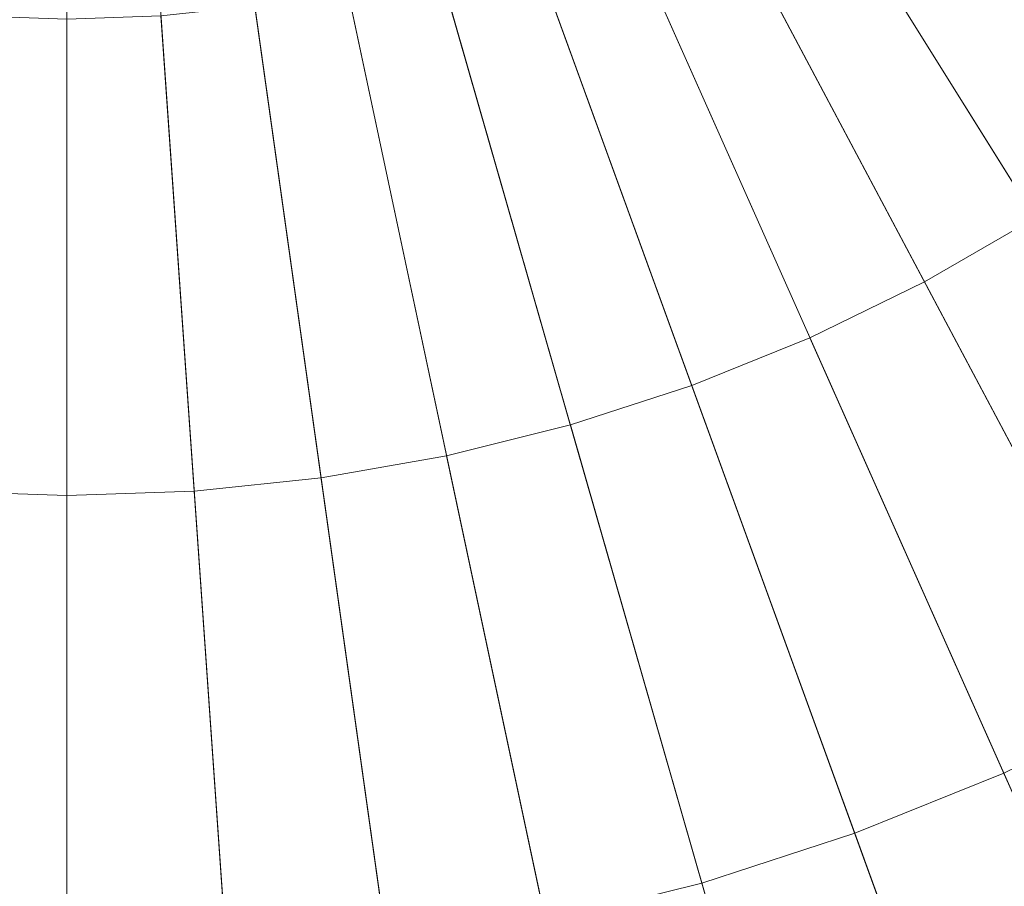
# Model space of a CAD drawing. Header units: millimetres. Extents: x -219 to 220, y -220 to 220.
# Tile 54 of 146: x 0 to 12, y -28 to -17. Entities that reach past the tile are written whole.
import ezdxf

# ---------------------------------------------------------------- set-up
doc = ezdxf.new("R2010")
doc.units = ezdxf.units.MM
doc.layers.add('LUCIDO_1', color=1, linetype='Continuous', lineweight=20, true_color=0xff0000)
doc.layers.add('Nessuna', color=7, linetype='Continuous', lineweight=9)

# ---------------------------------------------------------------- blocks, each defined once
blk = doc.blocks.new('Group-1')
at = {"layer": 'Nessuna', "color": 250, "linetype": 'Continuous', "lineweight": 20, "true_color": 0x444444, "transparency": 33554687}
for points in [[(0.392, -0.041, -69.941), (-27.32, -16.041, -69.941), (-26.137, -17.935, -69.941)], [(0.392, -0.041, -69.941), (-26.137, -17.935, -69.941), (-24.824, -19.742, -69.941)], [(0.392, -0.041, -69.941), (-24.824, -19.742, -69.941), (-23.388, -21.453, -69.941)], [(0.392, -0.041, -69.941), (-23.388, -21.453, -69.941), (-21.837, -23.06, -69.941)], [(0.392, -0.041, -69.941), (-21.837, -23.06, -69.941), (-20.177, -24.555, -69.941)], [(0.392, -0.041, -69.941), (-20.177, -24.555, -69.941), (-18.417, -25.93, -69.941)], [(0.392, -0.041, -69.941), (-18.417, -25.93, -69.941), (-16.565, -27.179, -69.941)], [(0.392, -0.041, -69.941), (-16.565, -27.179, -69.941), (-14.631, -28.295, -69.941)], [(0.392, -0.041, -69.941), (-14.631, -28.295, -69.941), (-12.623, -29.275, -69.941)], [(0.392, -0.041, -69.941), (-12.623, -29.275, -69.941), (-10.552, -30.111, -69.941)], [(0.392, -0.041, -69.941), (-10.552, -30.111, -69.941), (-8.428, -30.801, -69.941)], [(0.392, -0.041, -69.941), (-8.428, -30.801, -69.941), (-6.261, -31.342, -69.941)], [(0.392, -0.041, -69.941), (-6.261, -31.342, -69.941), (-4.061, -31.73, -69.941)], [(0.392, -0.041, -69.941), (-4.061, -31.73, -69.941), (-1.84, -31.963, -69.941)], [(0.392, -0.041, -69.941), (-1.84, -31.963, -69.941), (0.392, -32.041, -69.941)], [(0.392, -0.041, -69.941), (0.392, -32.041, -69.941), (2.625, -31.963, -69.941)], [(0.392, -0.041, -69.941), (2.625, -31.963, -69.941), (4.846, -31.73, -69.941)], [(0.392, -0.041, -69.941), (4.846, -31.73, -69.941), (7.045, -31.342, -69.941)], [(0.392, -0.041, -69.941), (7.045, -31.342, -69.941), (9.213, -30.801, -69.941)], [(0.392, -0.041, -69.941), (9.213, -30.801, -69.941), (11.337, -30.111, -69.941)], [(0.392, -0.041, -69.941), (11.337, -30.111, -69.941), (13.408, -29.275, -69.941)], [(0.392, -0.041, -69.941), (13.408, -29.275, -69.941), (15.415, -28.295, -69.941)], [(0.392, -0.041, -69.941), (15.415, -28.295, -69.941), (17.35, -27.179, -69.941)], [(0.392, -0.041, -69.941), (17.35, -27.179, -69.941), (19.201, -25.93, -69.941)], [(0.392, -0.041, -69.941), (19.201, -25.93, -69.941), (20.962, -24.555, -69.941)], [(0.392, -0.041, -69.941), (20.962, -24.555, -69.941), (22.621, -23.06, -69.941)], [(0.392, -0.041, -69.941), (22.621, -23.06, -69.941), (24.173, -21.453, -69.941)], [(0.392, -0.041, -69.941), (24.173, -21.453, -69.941), (25.609, -19.742, -69.941)], [(0.392, -0.041, -69.941), (25.609, -19.742, -69.941), (26.922, -17.935, -69.941)], [(0.392, -0.041, -69.941), (26.922, -17.935, -69.941), (28.105, -16.041, -69.941)], [(20.537, -20.902, -77.941), (19.033, -22.256, -77.941), (11.32, -13.064, -77.941), (12.202, -12.27, -77.941)], [(19.033, -22.256, -77.941), (17.438, -23.503, -77.941), (10.385, -13.794, -77.941), (11.32, -13.064, -77.941)], [(17.438, -23.503, -77.941), (15.76, -24.635, -77.941), (9.401, -14.458, -77.941), (10.385, -13.794, -77.941)], [(15.76, -24.635, -77.941), (14.007, -25.647, -77.941), (8.373, -15.051, -77.941), (9.401, -14.458, -77.941)], [(14.007, -25.647, -77.941), (12.188, -26.534, -77.941), (7.307, -15.571, -77.941), (8.373, -15.051, -77.941)], [(12.188, -26.534, -77.941), (10.311, -27.292, -77.941), (6.207, -16.016, -77.941), (7.307, -15.571, -77.941)], [(10.311, -27.292, -77.941), (8.386, -27.918, -77.941), (5.078, -16.383, -77.941), (6.207, -16.016, -77.941)], [(8.386, -27.918, -77.941), (6.422, -28.407, -77.941), (3.927, -16.67, -77.941), (5.078, -16.383, -77.941)], [(6.422, -28.407, -77.941), (4.428, -28.759, -77.941), (2.758, -16.876, -77.941), (3.927, -16.67, -77.941)], [(4.428, -28.759, -77.941), (2.415, -28.97, -77.941), (1.578, -17, -77.941), (2.758, -16.876, -77.941)], [(0.392, -29.041, -77.941), (-1.631, -28.97, -77.941), (-0.794, -17, -77.941), (0.392, -17.041, -77.941)], [(2.415, -28.97, -77.941), (0.392, -29.041, -77.941), (0.392, -17.041, -77.941), (1.578, -17, -77.941)], [(15.415, -28.295, -74.941), (13.408, -29.275, -74.941), (12.188, -26.534, -77.941), (14.007, -25.647, -77.941)], [(13.408, -29.275, -74.941), (11.337, -30.111, -74.941), (10.311, -27.292, -77.941), (12.188, -26.534, -77.941)], [(11.337, -30.111, -74.941), (9.213, -30.801, -74.941), (8.386, -27.918, -77.941), (10.311, -27.292, -77.941)], [(9.213, -30.801, -74.941), (7.045, -31.342, -74.941), (6.422, -28.407, -77.941), (8.386, -27.918, -77.941)]]:
    blk.add_3dface(points, dxfattribs=at)
at = {"layer": 'Nessuna', "color": 7, "linetype": 'Continuous', "lineweight": 9, "transparency": 33554687}
for points in [[(12.58, -19.546, -92.712), (11.19, -20.349, -92.712), (14.692, -26.935, -86.722), (16.533, -25.872, -86.722)], [(12.58, -19.546, -97.712), (11.19, -20.349, -97.712), (11.19, -20.349, -92.712), (12.58, -19.546, -92.712)], [(21.589, -33.963, -97.712), (19.171, -35.359, -97.712), (11.19, -20.349, -97.712), (12.58, -19.546, -97.712)], [(11.19, -20.349, -92.712), (9.747, -21.053, -92.712), (12.781, -27.867, -86.722), (14.692, -26.935, -86.722)], [(11.19, -20.349, -97.712), (9.747, -21.053, -97.712), (9.747, -21.053, -92.712), (11.19, -20.349, -92.712)], [(19.171, -35.359, -97.712), (16.662, -36.583, -97.712), (9.747, -21.053, -97.712), (11.19, -20.349, -97.712)], [(9.747, -21.053, -92.712), (8.259, -21.654, -92.712), (10.81, -28.663, -86.722), (12.781, -27.867, -86.722)], [(9.747, -21.053, -97.712), (8.259, -21.654, -97.712), (8.259, -21.654, -92.712), (9.747, -21.053, -92.712)], [(16.662, -36.583, -97.712), (14.073, -37.629, -97.712), (8.259, -21.654, -97.712), (9.747, -21.053, -97.712)], [(8.259, -21.654, -92.712), (6.732, -22.15, -92.712), (8.788, -29.32, -86.722), (10.81, -28.663, -86.722)], [(8.259, -21.654, -97.712), (6.732, -22.15, -97.712), (6.732, -22.15, -92.712), (8.259, -21.654, -92.712)], [(14.073, -37.629, -97.712), (11.418, -38.492, -97.712), (6.732, -22.15, -97.712), (8.259, -21.654, -97.712)], [(6.732, -22.15, -92.712), (5.174, -22.539, -92.712), (6.725, -29.835, -86.722), (8.788, -29.32, -86.722)], [(6.732, -22.15, -97.712), (5.174, -22.539, -97.712), (5.174, -22.539, -92.712), (6.732, -22.15, -92.712)], [(11.418, -38.492, -97.712), (8.709, -39.167, -97.712), (5.174, -22.539, -97.712), (6.732, -22.15, -97.712)], [(5.174, -22.539, -92.712), (3.593, -22.817, -92.712), (4.631, -30.204, -86.722), (6.725, -29.835, -86.722)], [(5.174, -22.539, -97.712), (3.593, -22.817, -97.712), (3.593, -22.817, -92.712), (5.174, -22.539, -92.712)], [(8.709, -39.167, -97.712), (5.959, -39.652, -97.712), (3.593, -22.817, -97.712), (5.174, -22.539, -97.712)], [(3.593, -22.817, -92.712), (1.997, -22.985, -92.712), (2.517, -30.426, -86.722), (4.631, -30.204, -86.722)], [(3.593, -22.817, -97.712), (1.997, -22.985, -97.712), (1.997, -22.985, -92.712), (3.593, -22.817, -92.712)], [(5.959, -39.652, -97.712), (3.183, -39.944, -97.712), (1.997, -22.985, -97.712), (3.593, -22.817, -97.712)], [(0.392, -40.041, -97.712), (-2.398, -39.944, -97.712), (-1.212, -22.985, -97.712), (0.392, -23.041, -97.712)], [(0.392, -23.041, -92.712), (-1.212, -22.985, -92.712), (-1.732, -30.426, -86.722), (0.392, -30.5, -86.722)], [(0.392, -23.041, -97.712), (-1.212, -22.985, -97.712), (-1.212, -22.985, -92.712), (0.392, -23.041, -92.712)], [(1.997, -22.985, -92.712), (0.392, -23.041, -92.712), (0.392, -30.5, -86.722), (2.517, -30.426, -86.722)], [(1.997, -22.985, -97.712), (0.392, -23.041, -97.712), (0.392, -23.041, -92.712), (1.997, -22.985, -92.712)], [(3.183, -39.944, -97.712), (0.392, -40.041, -97.712), (0.392, -23.041, -97.712), (1.997, -22.985, -97.712)], [(12.781, -27.867, -86.722), (10.81, -28.663, -86.722), (10.86, -28.801, -86.602), (12.841, -28.001, -86.602)]]:
    blk.add_3dface(points, dxfattribs=at)

msp = doc.modelspace()

# ---------------------------------------------------------------- block references
at = {"layer": 'LUCIDO_1', "color": 7, "transparency": 33554687}
msp.add_blockref('Group-1', (0, 0), dxfattribs=at)

doc.saveas('drawing.dxf')
